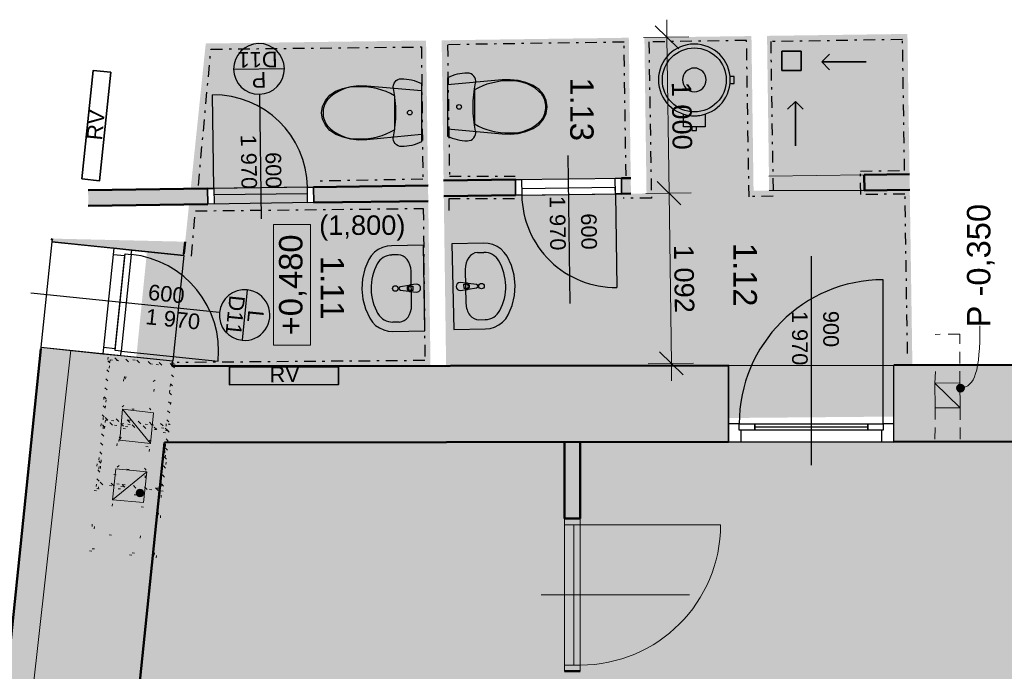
# Model space of a CAD drawing. Header units: millimetres. Extents: x 126830 to 197420, y -10585 to 21156.
# Tile 40 of 100: x 139184 to 145496, y 16977 to 21156. Entities that reach past the tile are written whole.
import ezdxf

# ---------------------------------------------------------------- set-up
doc = ezdxf.new("R2010")
doc.units = ezdxf.units.MM
doc.header["$MEASUREMENT"] = 0
for name, pattern in [('Tečkovaná L', [257.5, 15, -242.5]), ('Čerchovaná S', [175, 75, -42.5, 15, -42.5]), ('Čárkovaná S', [125, 75, -50])]:
    doc.linetypes.add(name, pattern=pattern)
for name, color, linetype in [('2D prvky - obecné', 7, 'Continuous'), ('Anotace - SP', 7, 'Continuous'), ('Konstrukce - nosné', 7, 'Continuous'), ('Kresby a obrázky', 7, 'Continuous'), ('Kóty - SP', 7, 'Continuous'), ('Nové_Anotace - SP', 7, 'Continuous'), ('Nové_Interiér - nábytek', 7, 'Continuous'), ('Nové_Konstrukce - nosné', 7, 'Continuous'), ('Nové_Kresby a obrázky', 7, 'Continuous'), ('Nové_Výplně – Řezové', 7, 'Continuous'), ('Situace - terén', 7, 'Continuous'), ('Výplně - Povrchové', 7, 'Continuous'), ('Výplně – Řezové', 7, 'Continuous'), ('Zóny', 7, 'Continuous')]:
    doc.layers.add(name, color=color, linetype=linetype)
doc.styles.add('GENEROVANÝ_STYL_1', font='txt')
doc.styles.add('GENEROVANÝ_STYL_2', font='txt')
doc.dimstyles.new('GENEROVANÝ_STYL__2', dxfattribs={"dimtxt": 125, "dimasz": 142.5, "dimexe": 0.18, "dimexo": 150, "dimgap": 0, "dimtad": 1, "dimdec": 0, "dimzin": 0, "dimdsep": 46, "dimtxsty": 'GENEROVANÝ_STYL_2', "dimblk": 'ARROWHEAD_6', "dimblk1": 'ARROWHEAD_6', "dimblk2": 'ARROWHEAD_6', "dimcen": 0.09, "dimclrd": 154, "dimclre": 154, "dimclrt": 154, "dimazin": 0, "dimtfac": 1, "dimtdec": 4, "dimtmove": 0, "dimatfit": 3, "dimfxl": 1, "dimtolj": 1, "dimtzin": 0, "dimarcsym": 0})
pattern_1 = [(315, (0, 0), (31.819804, 31.819804), [])]

# ---------------------------------------------------------------- blocks, each defined once
blk = doc.blocks.new('Systémový komín s jedním průduchem 25[2]_1', base_point=(139867.7, 17941.3))
at = {"layer": 'Konstrukce - nosné', "color": 254, "linetype": 'Tečkovaná L', "lineweight": 13}
for p, q in [((139675.9, 18177.2), (139631.8, 17749.5)), ((139689.3, 18160.7), (139648.2, 17762.9)), ((140103.7, 18133.1), (139675.9, 18177.2)), ((140087.2, 18119.7), (139689.3, 18160.7)), ((140046.1, 17721.8), (140087.2, 18119.7)), ((140059.5, 17705.3), (140103.7, 18133.1)), ((139778.5, 18051), (139758, 17852.1)), ((139977.5, 18030.5), (139778.5, 18051)), ((139956.9, 17831.5), (139977.5, 18030.5)), ((139758, 17852.1), (139956.9, 17831.5)), ((139631.8, 17749.5), (140059.5, 17705.3)), ((139648.2, 17762.9), (140046.1, 17721.8))]:
    blk.add_line(p, q, dxfattribs=at)
blk = doc.blocks.new('Systémový komín s jedním průduchem 25[3]_1', base_point=(139898.5, 18327.5))
at = {"layer": 'Konstrukce - nosné', "color": 254, "linetype": 'Tečkovaná L', "lineweight": 13}
for p, q in [((139706.7, 18563.5), (139662.6, 18135.7)), ((140134.5, 18519.3), (139706.7, 18563.5)), ((139720.1, 18547), (139679, 18149.1)), ((140118, 18506), (139720.1, 18547)), ((140076.9, 18108.1), (140118, 18506)), ((140090.3, 18091.6), (140134.5, 18519.3)), ((139809.3, 18437.3), (139788.8, 18238.3)), ((140008.3, 18416.7), (139809.3, 18437.3)), ((139987.7, 18217.8), (140008.3, 18416.7)), ((139788.8, 18238.3), (139987.7, 18217.8)), ((139662.6, 18135.7), (140090.3, 18091.6)), ((139679, 18149.1), (140076.9, 18108.1))]:
    blk.add_line(p, q, dxfattribs=at)
blk = doc.blocks.new('Systémový komín s jedním průduchem 25[4]_1', base_point=(139911.9, 18369))
at = {"layer": 'Výplně - Povrchové', "linetype": 'Continuous', "lineweight": 13}
h = blk.add_hatch(dxfattribs=at)
h.set_pattern_fill('Zdivo___keramické_0001', color=253, style=0, pattern_type=2)
h.set_pattern_definition(pattern_1)
h.paths.add_polyline_path([(139720.1, 18604.9), (139675.9, 18177.2), (140103.7, 18133.1), (140147.8, 18560.8)])
h.paths.add_polyline_path([(139733.5, 18588.5), (140131.3, 18547.4), (140090.3, 18149.5), (139692.4, 18190.6)], flags=0)
at = {"layer": 'Výplně - Povrchové', "linetype": 'Continuous', "lineweight": 0, "true_color": 0xcbcbcb}
h = blk.add_hatch(color=9, dxfattribs=at)
h.paths.add_polyline_path([(139733.5, 18588.5), (139692.4, 18190.6), (140090.3, 18149.5), (140131.3, 18547.4)])
h.paths.add_polyline_path([(139822.7, 18478.7), (140021.6, 18458.2), (140001.1, 18259.3), (139802.1, 18279.8)], flags=0)
at = {"layer": 'Konstrukce - nosné', "color": 254, "linetype": 'Tečkovaná L', "lineweight": 13}
for p, q in [((140021.6, 18458.2), (139802.1, 18279.8)), ((139822.7, 18478.7), (140001.1, 18259.3))]:
    blk.add_line(p, q, dxfattribs=at)
at = {"layer": 'Konstrukce - nosné', "color": 254, "linetype": 'Tečkovaná L', "lineweight": 13, "flags": 128}
for points in [[(139720.1, 18604.9), (139675.9, 18177.2), (140103.7, 18133.1), (140147.8, 18560.8)], [(139733.5, 18588.5), (139692.4, 18190.6), (140090.3, 18149.5), (140131.3, 18547.4)], [(139733.5, 18588.5), (140131.3, 18547.4), (140090.3, 18149.5), (139692.4, 18190.6)], [(139822.7, 18478.7), (140021.6, 18458.2), (140001.1, 18259.3), (139802.1, 18279.8)]]:
    blk.add_lwpolyline(points, close=True, dxfattribs=at)
blk = doc.blocks.new('Systémový komín s jedním průduchem 25[5]_1', base_point=(139942.7, 18755.3))
at = {"layer": 'Výplně - Povrchové', "linetype": 'Continuous', "lineweight": 13}
h = blk.add_hatch(dxfattribs=at)
h.set_pattern_fill('Zdivo___keramické_0001', color=253, style=0, pattern_type=2)
h.set_pattern_definition(pattern_1)
h.paths.add_polyline_path([(139750.9, 18991.2), (139706.7, 18563.5), (140134.5, 18519.3), (140178.6, 18947.1)])
h.paths.add_polyline_path([(139764.2, 18974.7), (140162.1, 18933.7), (140121.1, 18535.8), (139723.2, 18576.9)], flags=0)
at = {"layer": 'Výplně - Povrchové', "linetype": 'Continuous', "lineweight": 0, "true_color": 0xcbcbcb}
h = blk.add_hatch(color=9, dxfattribs=at)
h.paths.add_polyline_path([(139764.2, 18974.7), (139723.2, 18576.9), (140121.1, 18535.8), (140162.1, 18933.7)])
h.paths.add_polyline_path([(139853.5, 18865), (140052.4, 18844.5), (140031.9, 18645.5), (139832.9, 18666.1)], flags=0)
at = {"layer": 'Konstrukce - nosné', "color": 254, "linetype": 'Tečkovaná L', "lineweight": 13}
for p, q in [((140052.4, 18844.5), (139832.9, 18666.1)), ((139853.5, 18865), (140031.9, 18645.5))]:
    blk.add_line(p, q, dxfattribs=at)
at = {"layer": 'Konstrukce - nosné', "color": 254, "linetype": 'Tečkovaná L', "lineweight": 13, "flags": 128}
for points in [[(139750.9, 18991.2), (139706.7, 18563.5), (140134.5, 18519.3), (140178.6, 18947.1)], [(139764.2, 18974.7), (139723.2, 18576.9), (140121.1, 18535.8), (140162.1, 18933.7)], [(139764.2, 18974.7), (140162.1, 18933.7), (140121.1, 18535.8), (139723.2, 18576.9)], [(139853.5, 18865), (140052.4, 18844.5), (140031.9, 18645.5), (139832.9, 18666.1)]]:
    blk.add_lwpolyline(points, close=True, dxfattribs=at)
blk = doc.blocks.new('Boiler na teplou vodu 25[6]_1', base_point=(143509.2, 20769.6))
at = {"layer": 'Nové_Konstrukce - nosné', "color": 1, "linetype": 'Continuous', "lineweight": 25}
for p, q in [((143738.1, 20791.6), (143739.2, 20791.6)), ((143738.1, 20791.6), (143739.2, 20791.6)), ((143764.2, 20791.6), (143739.2, 20791.6)), ((143764.2, 20791.6), (143739.2, 20791.6)), ((143764.2, 20747.6), (143764.2, 20791.6)), ((143764.2, 20747.6), (143764.2, 20791.6)), ((143738.1, 20747.6), (143739.2, 20747.6)), ((143738.1, 20747.6), (143739.2, 20747.6)), ((143739.2, 20747.6), (143764.2, 20747.6)), ((143739.2, 20747.6), (143764.2, 20747.6))]:
    blk.add_line(p, q, dxfattribs=at)
at = {"layer": 'Nové_Konstrukce - nosné', "color": 1, "linetype": 'Continuous', "lineweight": 25, "flags": 128}
for points in [[(143509.2, 20999.6, 1), (143509.2, 20539.6, 1)], [(143585.2, 20769.6, 1), (143433.2, 20769.6, 1)], [(143439.2, 20550.5, 0.155871), (143579.2, 20550.5), (143579.2, 20469.6), (143439.2, 20469.6)]]:
    blk.add_lwpolyline(points, format="xyb", close=True, dxfattribs=at)
blk.add_lwpolyline([(143524.2, 20469.6), (143494.2, 20469.6), (143494.2, 20444.6), (143524.2, 20444.6)], close=True, dxfattribs=at)
at = {"layer": 'Nové_Konstrukce - nosné', "color": 1, "linetype": 'Continuous', "lineweight": 25}
blk.add_circle((143509.2, 20769.6), 205, dxfattribs=at)
for start, end in [(0, 5.48886), (0, 5.48886), (354.51114, 0), (354.51114, 0)]:
    blk.add_arc((143509.2, 20769.6), 230, start, end, dxfattribs=at)
blk = doc.blocks.new('Umyvadlo 25[7]_1', base_point=(141960.7, 19443.6))
at = {"layer": 'Nové_Interiér - nábytek', "color": 1, "linetype": 'Continuous', "lineweight": 25}
for p, q in [((142119.1, 19662.2), (142159.8, 19663)), ((142040.5, 19554.2), (142045, 19336.4)), ((142032.4, 19458.7), (142047.2, 19459)), ((142032.9, 19431.5), (142032.4, 19458.7)), ((142047.8, 19431.8), (142032.9, 19431.5)), ((142128.1, 19231.8), (142168.8, 19232.7))]:
    blk.add_line(p, q, dxfattribs=at)
at = {"layer": 'Nové_Interiér - nábytek', "color": 1, "linetype": 'Continuous', "lineweight": 25, "flags": 128}
blk.add_lwpolyline([(141966.5, 19168.7), (142170.1, 19172.9), (142200, 19176.2), (142228.8, 19184.7), (142255.7, 19198.1), (142279.7, 19216), (142300.1, 19237.9), (142316.2, 19262.9), (142341.6, 19323.2), (142356.5, 19386.8), (142360.6, 19452), (142353.8, 19516.9), (142336.2, 19579.8), (142308.3, 19639), (142291.1, 19663.4), (142269.9, 19684.3), (142245.1, 19701.2), (142217.7, 19713.5), (142188.5, 19720.8), (142158.5, 19722.8), (141954.9, 19718.5)], close=True, dxfattribs=at)
blk.add_lwpolyline([(142008.3, 19419.6), (142050.1, 19424.5, 0.12102), (142059.6, 19427.9), (142112.4, 19435.7, 0.882566), (142111.9, 19457.9), (142058.8, 19463.4, 0.12102), (142049.2, 19466.5), (142007.2, 19469.6, 1)], format="xyb", close=True, dxfattribs=at)
at = {"layer": 'Nové_Interiér - nábytek', "color": 1, "linetype": 'Continuous', "lineweight": 25}
blk.add_circle((142144.8, 19447.5), 17.5, dxfattribs=at)
for centre, radius, start, end in [((142047.5, 19445.4), 13.6, 271.20092, 91.20092), ((142047.8, 19445.4), 21.1, 303.97194, 58.42989)]:
    blk.add_arc(centre, radius, start, end, dxfattribs=at)
for centre, major_axis, ratio, start_param, end_param in [((142121.3, 19555.8), (-2.2, 106.4), 0.759899, 0, 1.570796), ((142162, 19556.8), (107.7, 2.3), 0.986413, 0.496975, 1.570796), ((141960.7, 19443.6), (339.3, 7.1), 0.986413, 5.78621, 6.78016), ((142125.8, 19338.2), (-2.2, 106.4), 0.759899, 1.570796, 3.141593), ((142166.6, 19338.9), (107.7, 2.3), 0.986413, 4.712389, 5.78621)]:
    blk.add_ellipse(centre, major_axis=major_axis, ratio=ratio, start_param=start_param, end_param=end_param, dxfattribs=at)
blk = doc.blocks.new('Umyvadlo 25[8]_1', base_point=(141776.7, 19434.7))
at = {"layer": 'Nové_Interiér - nábytek', "color": 1, "linetype": 'Continuous', "lineweight": 25}
for p, q in [((141610.5, 19647.4), (141569.8, 19646.8)), ((141696.4, 19324.6), (141693, 19542.4)), ((141689.7, 19447), (141704.6, 19447.2)), ((141704.6, 19447.2), (141705, 19420)), ((141705, 19420), (141690.1, 19419.8)), ((141617.2, 19217), (141576.4, 19216.4))]:
    blk.add_line(p, q, dxfattribs=at)
at = {"layer": 'Nové_Interiér - nábytek', "color": 1, "linetype": 'Continuous', "lineweight": 25, "flags": 128}
blk.add_lwpolyline([(141772.5, 19709.7), (141568.9, 19706.6), (141539, 19703.5), (141510.1, 19695.1), (141483.1, 19681.9), (141459, 19664.1), (141438.5, 19642.4), (141422.2, 19617.4), (141396.6, 19557.2), (141381.3, 19493.7), (141376.8, 19428.6), (141383.3, 19363.6), (141400.5, 19300.6), (141428, 19241.3), (141445.1, 19216.8), (141466.2, 19195.7), (141490.9, 19178.7), (141518.2, 19166.3), (141547.4, 19158.8), (141577.4, 19156.6), (141781, 19159.8)], close=True, dxfattribs=at)
blk.add_lwpolyline([(141729.3, 19459), (141687.4, 19454.4, 0.12102), (141678, 19451), (141625.1, 19443.5, 0.882566), (141625.5, 19421.3), (141678.5, 19415.5, 0.12102), (141688.1, 19412.4), (141730.1, 19409, 1)], format="xyb", close=True, dxfattribs=at)
at = {"layer": 'Nové_Interiér - nábytek', "color": 1, "linetype": 'Continuous', "lineweight": 25}
blk.add_circle((141592.6, 19431.9), 17.5, dxfattribs=at)
for centre, radius, start, end in [((141689.6, 19433.4), 21.1, 123.65405, 238.112), ((141689.9, 19433.4), 13.6, 90.88302, 270.88302)]:
    blk.add_arc(centre, radius, start, end, dxfattribs=at)
for centre, major_axis, ratio, start_param, end_param in [((141571.4, 19540.5), (107.7, 1.7), 0.986413, 1.570796, 2.644618), ((141612.2, 19541), (-1.6, 106.4), 0.759899, 4.712389, 6.283185), ((141776.7, 19434.7), (339.4, 5.2), 0.986413, 2.644618, 3.638567), ((141615.5, 19323.4), (-1.6, 106.4), 0.759899, 3.141593, 4.712389), ((141574.8, 19322.7), (107.7, 1.7), 0.986413, 3.638567, 4.712389)]:
    blk.add_ellipse(centre, major_axis=major_axis, ratio=ratio, start_param=start_param, end_param=end_param, dxfattribs=at)
blk = doc.blocks.new('WC 25[9]_1', base_point=(141926.6, 20596.3))
at = {"layer": 'Nové_Interiér - nábytek', "color": 1, "linetype": 'Continuous', "lineweight": 25}
for p, q in [((142099.6, 20705.3), (142099.6, 20596.3)), ((142099.6, 20596.3), (142099.6, 20487.4))]:
    blk.add_line(p, q, dxfattribs=at)
at = {"layer": 'Nové_Interiér - nábytek', "color": 1, "linetype": 'Continuous', "lineweight": 25, "flags": 128}
for points in [[(141926.6, 20409.6), (141941.6, 20402.5), (141957.1, 20396.2), (141972.9, 20391), (141989, 20386.6), (142005.3, 20383.2), (142021.8, 20380.8), (142038.4, 20379.3), (142055, 20378.8), (142066.6, 20380.1), (142077.5, 20383.9), (142087.4, 20390), (142095.7, 20398.1), (142102, 20407.9), (142106, 20418.8), (142107.6, 20430.3), (142106.5, 20441.8), (142099.7, 20480.1), (142094.9, 20518.7), (142092, 20557.5), (142091, 20596.3), (142092, 20635.2), (142094.9, 20674), (142099.7, 20712.5), (142106.5, 20750.8), (142107.6, 20762.4), (142106, 20773.9), (142102, 20784.8), (142095.7, 20794.5), (142087.4, 20802.7), (142077.5, 20808.8), (142066.6, 20812.5), (142055, 20813.8), (142038.4, 20813.3), (142021.8, 20811.9), (142005.3, 20809.4), (141989, 20806), (141972.9, 20801.7), (141957.1, 20796.4), (141941.6, 20790.2), (141926.6, 20783.1)], [(142380, 20426.9), (142429.7, 20439.3), (142476.7, 20458.3), (142513.9, 20483.9), (142542.4, 20517), (142560.3, 20555.3), (142566.6, 20596.3), (142560.3, 20637.4), (142542.4, 20675.7), (142513.9, 20708.7), (142476.7, 20734.3), (142429.7, 20753.3), (142380, 20765.7), (142328.6, 20771.2), (142276.9, 20769.7), (141926.6, 20737.3), (141926.6, 20455.3), (142276.9, 20423), (142328.6, 20421.4)]]:
    blk.add_lwpolyline(points, close=True, dxfattribs=at)
at = {"layer": 'Nové_Interiér - nábytek', "color": 1, "linetype": 'Continuous', "lineweight": 25}
for centre, major_axis, start_param, end_param in [((142338.9, 20506.9), (257.1, 0), 0.725935, 1.626524), ((142314.5, 20338.2), (425.5, 0), 1.547178, 2.100199), ((142419.3, 20595.5), (138.6, 0), 0.005861, 0.632505), ((142419.3, 20597.1), (138.6, 0), 5.650681, 6.277325), ((142338.9, 20685.8), (257.1, 0), 4.656658, 5.557246), ((142314.5, 20854.4), (425.5, 0), 4.182984, 4.736005)]:
    blk.add_ellipse(centre, major_axis=major_axis, ratio=0.999377, start_param=start_param, end_param=end_param, dxfattribs=at)
blk.add_ellipse((142001.5, 20596.3), major_axis=(0, 15), ratio=0.999724, dxfattribs=at)
blk = doc.blocks.new('WC 25[10]_1', base_point=(141760.1, 20559.9))
at = {"layer": 'Nové_Interiér - nábytek', "color": 1, "linetype": 'Continuous', "lineweight": 25}
for p, q in [((141586.8, 20668.4), (141587, 20559.4)), ((141587, 20559.4), (141587.3, 20450.5))]:
    blk.add_line(p, q, dxfattribs=at)
at = {"layer": 'Nové_Interiér - nábytek', "color": 1, "linetype": 'Continuous', "lineweight": 25, "flags": 128}
for points in [[(141760.5, 20373.1), (141745.4, 20366), (141730, 20359.7), (141714.2, 20354.4), (141698.1, 20350), (141681.8, 20346.6), (141665.4, 20344.1), (141648.8, 20342.6), (141632.1, 20342.1), (141620.6, 20343.3), (141609.6, 20347.1), (141599.7, 20353.1), (141591.4, 20361.3), (141585.1, 20371), (141581, 20381.9), (141579.5, 20393.4), (141580.5, 20404.9), (141587.2, 20443.2), (141591.9, 20481.8), (141594.8, 20520.6), (141595.6, 20559.5), (141594.6, 20598.3), (141591.6, 20637.1), (141586.6, 20675.7), (141579.7, 20713.9), (141578.7, 20725.5), (141580.2, 20737), (141584.2, 20747.9), (141590.4, 20757.7), (141598.7, 20765.8), (141608.6, 20771.9), (141619.5, 20775.7), (141631.1, 20777.1), (141647.7, 20776.6), (141664.3, 20775.2), (141680.8, 20772.8), (141697.1, 20769.4), (141713.2, 20765.1), (141729, 20759.9), (141744.5, 20753.7), (141759.6, 20746.6)], [(141307, 20389.4), (141257.3, 20401.6), (141210.3, 20420.6), (141173, 20446.1), (141144.4, 20479), (141126.4, 20517.3), (141120.1, 20558.3), (141126.2, 20599.4), (141144.1, 20637.8), (141172.5, 20670.9), (141209.6, 20696.6), (141256.5, 20715.7), (141306.2, 20728.2), (141357.6, 20733.8), (141409.3, 20732.4), (141759.7, 20700.8), (141760.4, 20418.9), (141410.1, 20385.7), (141358.4, 20384)]]:
    blk.add_lwpolyline(points, close=True, dxfattribs=at)
at = {"layer": 'Nové_Interiér - nábytek', "color": 1, "linetype": 'Continuous', "lineweight": 25}
for centre, major_axis, start_param, end_param in [((141348, 20469.4), (257.1, 0.6), 1.515069, 2.415657), ((141372.7, 20300.8), (425.5, 1), 1.041394, 1.594414), ((141267.3, 20557.9), (138.6, 0.3), 2.509088, 3.135732), ((141267.3, 20559.5), (138.6, 0.3), 3.147453, 3.774097), ((141347.5, 20648.3), (257.1, 0.6), 3.867532, 4.76812), ((141371.5, 20817), (425.5, 1), 4.688773, 5.241794)]:
    blk.add_ellipse(centre, major_axis=major_axis, ratio=0.999377, start_param=start_param, end_param=end_param, dxfattribs=at)
blk.add_ellipse((141685.1, 20559.7), major_axis=(0, 15), ratio=0.999724, dxfattribs=at)
blk = doc.blocks.new('Čára_2_1', base_point=(144157.1, 20346))
at = {"color": 7, "linetype": 'Continuous', "lineweight": 13}
for q in [(144107.1, 20581.1), (144207.1, 20581.1)]:
    blk.add_line((144157.1, 20631.1), q, dxfattribs=at)
at = {"color": 8, "linetype": 'Continuous', "lineweight": 35}
blk.add_line((144157.1, 20346), (144157.1, 20631.1), dxfattribs=at)
blk = doc.blocks.new('Čára_3_1', base_point=(144611.6, 20885.3))
at = {"color": 7, "linetype": 'Continuous', "lineweight": 13}
for q in [(144376.6, 20935.3), (144376.6, 20835.3)]:
    blk.add_line((144326.6, 20885.3), q, dxfattribs=at)
at = {"color": 8, "linetype": 'Continuous', "lineweight": 35}
blk.add_line((144611.6, 20885.3), (144326.6, 20885.3), dxfattribs=at)
blk = doc.blocks.new('*D63')
at = {"layer": 'Kóty - SP', "color": 154, "linetype": 'Continuous', "lineweight": 13}
for p, q in [((143332.4, 21156), (143333.9, 21043.5)), ((143409.9, 20969.5), (143257.9, 21117.5)), ((143183.9, 21041.5), (143474.5, 21045.4)), ((143333.9, 21043.5), (143347.5, 20043.6)), ((143423.5, 19969.6), (143271.5, 20117.6)), ((143197.5, 20041.5), (143488.1, 20045.5)), ((143347.5, 20043.6), (143362.4, 18951.6))]:
    blk.add_line(p, q, dxfattribs=at)
at = {"layer": 'Kóty - SP', "color": 154, "lineweight": 13, "insert": (143362.8, 20757.6), "char_height": 125, "attachment_point": 7, "rotation": 270.77998, "style": 'GENEROVANÝ_STYL_2'}
blk.add_mtext('\\A1;{\\pql;\\fArial|b0|i0|c0|p38;1\xa0000}', dxfattribs=at)
blk = doc.blocks.new('ARROWHEAD_6')
at = {"color": 0, "linetype": 'Continuous', "lineweight": 0}
for p, q in [((-0.5, -0.5), (0.5, 0.5)), ((0, 0), (-1, 0))]:
    blk.add_line(p, q, dxfattribs=at)
blk = doc.blocks.new('*D64')
at = {"layer": 'Kóty - SP', "color": 154, "linetype": 'Continuous', "lineweight": 13}
for p, q in [((143423.5, 19969.6), (143271.5, 20117.6)), ((143347.5, 20043.6), (143362.4, 18951.6)), ((143286.4, 19025.6), (143438.4, 18877.6)), ((143212.4, 18949.6), (143503, 18953.5)), ((143362.4, 18951.6), (143363.9, 18839.1))]:
    blk.add_line(p, q, dxfattribs=at)
at = {"layer": 'Kóty - SP', "color": 154, "lineweight": 13, "insert": (143377, 19711.6), "char_height": 125, "attachment_point": 7, "rotation": 270.77998, "style": 'GENEROVANÝ_STYL_2'}
blk.add_mtext('\\A1;{\\pql;\\fArial|b0|i0|c0|p38;1\xa0092}', dxfattribs=at)

msp = doc.modelspace()

# ---------------------------------------------------------------- hatches: boundary and pattern name
at = {"layer": 'Anotace - SP', "linetype": 'Continuous', "lineweight": 13}
for points in [[(145215.3, 18817.9), (145205.7, 18816), (145197.6, 18810.5), (145192.2, 18802.4), (145190.3, 18792.9), (145192.2, 18783.3), (145197.6, 18775.2), (145205.7, 18769.8), (145215.3, 18767.9), (145224.8, 18769.8), (145233, 18775.2), (145238.4, 18783.3), (145240.3, 18792.9), (145238.4, 18802.4), (145233, 18810.5), (145224.8, 18816)], [(139955.2, 18145.6), (139945.6, 18143.7), (139937.5, 18138.3), (139932.1, 18130.2), (139930.2, 18120.6), (139932.1, 18111.1), (139937.5, 18103), (139945.6, 18097.5), (139955.2, 18095.6), (139964.7, 18097.5), (139972.8, 18103), (139978.3, 18111.1), (139980.2, 18120.6), (139978.3, 18130.2), (139972.8, 18138.3), (139964.7, 18143.7)]]:
    msp.add_hatch(color=154, dxfattribs=at).paths.add_polyline_path(points)
at = {"layer": 'Nové_Výplně – Řezové', "linetype": 'Continuous', "lineweight": 0, "true_color": 0xf2b2b2}
for points in [[(139391, 19741.3), (139390, 19731.4), (140235.5, 19644.1), (140236.5, 19654.1)], [(139391, 19741.3), (139390, 19731.4), (140235.5, 19644.1), (140236.5, 19654.1)], [(139320.1, 19055), (139319.1, 19045), (140164.6, 18957.8), (140165.6, 18967.7)], [(139320.1, 19055), (139319.1, 19045), (140164.6, 18957.8), (140165.6, 18967.7)]]:
    msp.add_hatch(color=9, dxfattribs=at).paths.add_polyline_path(points)
at = {"layer": 'Výplně - Povrchové', "linetype": 'Continuous', "lineweight": 0, "true_color": 0xffffff}
for points in [[(141789.5, 21022.5), (140377, 21003.2), (140280.6, 20071.8), (140327.4, 20072.4), (140428.8, 20073.8), (140430.2, 19973.9), (140270.2, 19971.7), (140161.5, 18927.4), (141818, 18930.6), (141803.5, 19992.6), (141030.1, 19982), (141028.8, 20082), (141802.1, 20092.6)], [(141901.7, 20123.9), (143101.5, 20140.2), (143089.2, 21040.2), (141889.5, 21023.8)], [(141918, 18930.8), (144907.2, 18936.5), (144890.3, 20064.6), (144599.6, 20060.6), (144598.2, 20160.6), (144888.9, 20164.6), (144875.4, 21064.5), (143975.4, 21052.2), (143988.9, 20060.6), (143888.9, 20059.3), (143875.4, 21050.9), (143189.2, 21041.5), (143202.8, 20041.6), (143102.9, 20040.3), (141903.1, 20023.9)], [(140000.4, 19670.3), (139930.2, 18973.8), (140213.8, 18945.3), (140283.9, 19641.7)], [(143731.4, 18601.3), (144791.3, 18610.6), (144788, 18985.6), (143728.1, 18976.2)], [(149178.5, 18454.6), (140110.9, 18437.3), (139594.6, 13415), (148987.3, 13415)]]:
    msp.add_hatch(color=7, dxfattribs=at).paths.add_polyline_path(points)
at = {"layer": 'Výplně – Řezové', "linetype": 'Continuous', "lineweight": 13}
for points in [[(143102.9, 20040.3), (143101.5, 20140.2), (143041.8, 20139.4), (143043.2, 20039.4)], [(144888.9, 20164.6), (144598.2, 20160.6), (144599.6, 20060.6), (144890.3, 20064.6)], [(140390.2, 19973.3), (140388.8, 20073.3), (139622.8, 20062.9), (139624.2, 19962.9)], [(141803.5, 19992.6), (141802.1, 20092.6), (141068.7, 20082.6), (141070.1, 19982.6)], [(142363.3, 20030.2), (142361.9, 20130.2), (141901.7, 20123.9), (141903.1, 20023.9)], [(140244.5, 19732.1), (139392.1, 19752), (139391, 19741.3), (140236.5, 19654.1)], [(140164.6, 18957.8), (139319.1, 19045), (138688.8, 12938.3), (139543.4, 12938.3)], [(143728.3, 18938.1), (140162.1, 18933.7), (140111.6, 18443.6), (143728.9, 18448.1)], [(148084.1, 18453.5), (148083.5, 18943.5), (144788.3, 18939.4), (144788.9, 18449.4)]]:
    msp.add_hatch(color=254, dxfattribs=at).paths.add_polyline_path(points)
at = {"layer": 'Výplně – Řezové', "linetype": 'Continuous', "lineweight": 0, "true_color": 0xd9ecd4}
for points in [[(145213.5, 18665.7), (145211.1, 18826.2), (145051.9, 18825.7)], [(145213.5, 18665.7), (145053, 18666.5), (145051.9, 18825.7)]]:
    msp.add_hatch(color=254, dxfattribs=at).paths.add_polyline_path(points)
at = {"layer": 'Výplně – Řezové', "linetype": 'Continuous', "lineweight": 0, "true_color": 0x4b657f}
msp.add_hatch(color=157, dxfattribs=at).paths.add_polyline_path([(142677.6, 18441.5), (142677.6, 17956.8), (142777.6, 17956.8), (142777.6, 18441.5)])

# ---------------------------------------------------------------- linework, layer by layer
at = {"color": 8, "linetype": 'Continuous', "lineweight": 35}
for p, q in [((144193.5, 20953.1), (144069.5, 20953.1)), ((144069.5, 20953.1), (144069.5, 20829.1)), ((144193.5, 20829.1), (144193.5, 20953.1)), ((144069.5, 20829.1), (144193.5, 20829.1))]:
    msp.add_line(p, q, dxfattribs=at)
at = {"layer": '2D prvky - obecné', "color": 8, "linetype": 'Continuous', "lineweight": 13}
msp.add_line((139511.5, 19036.7), (138909.5, 13635), dxfattribs=at)
at = {"layer": 'Anotace - SP', "color": 154, "linetype": 'Continuous', "lineweight": 13, "flags": 128}
msp.add_lwpolyline([(140812, 19067.9), (140812, 19842.3), (141047.7, 19842.3), (141047.7, 19067.9)], close=True, dxfattribs=at)
at = {"layer": 'Anotace - SP', "color": 154, "linetype": 'Continuous', "lineweight": 13}
for centre in [(145215.3, 18792.9), (139955.2, 18120.6)]:
    msp.add_circle(centre, 25, dxfattribs=at)
msp.add_open_spline([(145215.3, 18792.9), (145308.9, 18800.9), (145340.1, 18900.7), (145340.1, 19192.3)], degree=3, dxfattribs=at)
at = {"layer": 'Konstrukce - nosné', "color": 7, "linetype": 'Continuous', "lineweight": 50}
for p, q in [((142677.6, 17956.8), (142777.6, 17956.8)), ((142677.6, 16976.8), (142777.6, 16976.8))]:
    msp.add_line(p, q, dxfattribs=at)
at = {"layer": 'Konstrukce - nosné', "color": 8, "linetype": 'Continuous', "lineweight": 13}
for p, q in [((142677.6, 16976.8), (142677.6, 17956.8)), ((142677.6, 17956.8), (142777.6, 17956.8)), ((142677.6, 17916.8), (142677.6, 17956.8)), ((142677.6, 17956.8), (142777.6, 17956.8)), ((142677.6, 17956.8), (142777.6, 17956.8)), ((142777.6, 16976.8), (142777.6, 17956.8)), ((142777.6, 17956.8), (142777.6, 17916.8)), ((142777.6, 17916.8), (142677.6, 17916.8)), ((142777.6, 17916.8), (142737.6, 17916.8)), ((142737.6, 17916.8), (142737.6, 17016.8)), ((142777.6, 17916.8), (143677.6, 17916.8)), ((142777.6, 17016.8), (142777.6, 17916.8)), ((142677.6, 17016.8), (142777.6, 17016.8)), ((142677.6, 16976.8), (142677.6, 17016.8)), ((142737.6, 17016.8), (142777.6, 17016.8)), ((142777.6, 17016.8), (142777.6, 16976.8)), ((142777.6, 16976.8), (142677.6, 16976.8)), ((142677.6, 16976.8), (142777.6, 16976.8)), ((142677.6, 16976.8), (142777.6, 16976.8))]:
    msp.add_line(p, q, dxfattribs=at)
at = {"layer": 'Konstrukce - nosné', "color": 7, "linetype": 'Continuous', "lineweight": 13}
msp.add_line((143477.6, 17466.8), (142527.6, 17466.8), dxfattribs=at)
at = {"layer": 'Konstrukce - nosné', "color": 7, "linetype": 'Continuous', "lineweight": 50}
for points in [[(143101.5, 20140.2), (143041.8, 20139.4)], [(144888.9, 20164.6), (144598.2, 20160.6)], [(144598.2, 20160.6), (144599.6, 20060.6)], [(140388.8, 20073.3), (139622.8, 20062.9)], [(141802.1, 20092.6), (141068.7, 20082.6)], [(142361.9, 20130.2), (141901.7, 20123.9)], [(141903.1, 20023.9), (142363.3, 20030.2)], [(143043.2, 20039.4), (143102.9, 20040.3)], [(144599.6, 20060.6), (144890.3, 20064.6)], [(139624.2, 19962.9), (140390.2, 19973.3)], [(141070.1, 19982.6), (141803.5, 19992.6)], [(139392.1, 19752), (139391, 19741.3)], [(140236.5, 19654.1), (140244.5, 19732.1)], [(139319.1, 19045), (138738, 13415)], [(140162.1, 18933.7), (140164.6, 18957.8)], [(143728.3, 18938.1), (140162.1, 18933.7)], [(148083.5, 18943.5), (144788.3, 18939.4)], [(139746.3, 14905), (140111.6, 18443.6)], [(140111.6, 18443.6), (143728.9, 18448.1)], [(142677.6, 18441.5), (142677.6, 17956.8)], [(142777.6, 17956.8), (142777.6, 18441.5)], [(144788.9, 18449.4), (146587.4, 18451.7)]]:
    msp.add_lwpolyline(points, dxfattribs=at)
at = {"layer": 'Konstrukce - nosné', "color": 8, "linetype": 'Continuous', "lineweight": 13}
msp.add_arc((142777.6, 17916.8), 900, 270, 0, dxfattribs=at)
at = {"layer": 'Kresby a obrázky', "color": 8, "linetype": 'Continuous', "lineweight": 13}
for p, q in [((144598.2, 20160.6), (143987.6, 20152.3)), ((144599.6, 20060.6), (143988.9, 20060.6))]:
    msp.add_line(p, q, dxfattribs=at)
at = {"layer": 'Kresby a obrázky', "color": 7, "linetype": 'Čárkovaná S', "lineweight": 13}
for p, q in [((145211.1, 19140.1), (145054.2, 19137.8)), ((145211.1, 18826.2), (145211.1, 19140.1)), ((145051.9, 18825.7), (145057.2, 18936.8)), ((145053, 18666.5), (145051.9, 18446.7)), ((145213.5, 18665.7), (145212.4, 18446))]:
    msp.add_line(p, q, dxfattribs=at)
at = {"layer": 'Nové_Konstrukce - nosné', "color": 1, "linetype": 'Continuous', "lineweight": 25}
for p, q in [((140555.9, 20838.2), (140880.9, 20842.6)), ((140428.8, 20073.9), (140420.6, 20673.8)), ((140720.6, 20677.9), (140731.5, 19878)), ((142712.8, 19334.9), (142699.8, 20284.8)), ((142361.9, 20130.2), (143041.8, 20139.4)), ((143001.8, 20138.9), (143041.8, 20139.4)), ((143003.2, 20038.9), (143001.8, 20138.9)), ((143041.8, 20139.4), (143043.2, 20039.4)), ((143041.8, 20139.4), (143043.2, 20039.4)), ((143041.8, 20139.4), (143043.2, 20039.4)), ((141068.7, 20082.6), (140388.8, 20073.3)), ((140388.8, 20073.3), (140428.8, 20073.9)), ((140390.2, 19973.3), (140388.8, 20073.3)), ((140390.2, 19973.3), (140388.8, 20073.3)), ((140390.2, 19973.3), (140388.8, 20073.3)), ((141028.8, 20082), (140428.8, 20073.9)), ((140428.8, 20073.9), (140430.2, 19973.9)), ((140428.8, 20073.9), (140429.4, 20033.9)), ((141028.8, 20082), (141068.7, 20082.6)), ((141030.1, 19982), (141028.8, 20082)), ((141029.3, 20042), (141028.8, 20082)), ((141068.7, 20082.6), (141070.1, 19982.6)), ((141070.1, 19982.6), (141068.7, 20082.6)), ((141070.1, 19982.6), (141068.7, 20082.6)), ((142361.9, 20130.2), (142401.9, 20130.7)), ((142363.3, 20030.2), (142361.9, 20130.2)), ((142361.9, 20130.2), (142363.3, 20030.2)), ((142361.9, 20130.2), (142363.3, 20030.2)), ((142401.9, 20130.7), (142403.3, 20030.7)), ((143002.7, 20078.9), (142402.7, 20070.7)), ((143003.2, 20038.9), (143002.7, 20078.9)), ((140429.4, 20033.9), (141029.3, 20042)), ((142363.3, 20030.2), (143043.2, 20039.4)), ((142403.3, 20030.7), (142363.3, 20030.2)), ((142402.7, 20070.7), (142403.3, 20030.7)), ((142403.3, 20030.7), (143003.2, 20038.9)), ((143043.2, 20039.4), (143003.2, 20038.9)), ((143003.2, 20038.9), (143011.4, 19439)), ((141070.1, 19982.6), (140390.2, 19973.3)), ((140430.2, 19973.9), (140390.2, 19973.3)), ((141070.1, 19982.6), (141030.1, 19982)), ((139390, 19731.4), (139320.1, 19055)), ((139390, 19731.4), (139787.8, 19690.3)), ((139783.7, 19650.5), (139722.1, 19053.7)), ((139787.8, 19690.3), (139783.7, 19650.5)), ((139783.7, 19650.5), (139858.3, 19642.8)), ((139902.2, 19678.5), (139787.8, 19690.3)), ((139787.8, 19690.3), (139902.2, 19678.5)), ((139787.8, 19690.3), (139902.2, 19678.5)), ((139795.5, 19034.1), (139859.6, 19654.8)), ((139796.7, 19046), (139858.3, 19642.8)), ((139899.4, 19650.7), (139835.3, 19030)), ((139858.3, 19642.8), (139859.6, 19654.8)), ((139859.6, 19654.8), (139899.4, 19650.7)), ((139859.6, 19654.8), (139899.4, 19650.7)), ((139899.4, 19650.7), (139902.2, 19678.5)), ((139902.2, 19678.5), (140235.5, 19644.1)), ((140235.5, 19644.1), (140165.6, 18967.7)), ((144257.5, 19638.8), (144259.1, 18298.8)), ((144720.8, 18564.3), (144719.7, 19488.3)), ((140464.5, 19278), (139255.5, 19402.8)), ((140642.8, 19423), (140609.5, 19099.7)), ((139320.1, 19055), (139718, 19013.9)), ((139722.1, 19053.7), (139718, 19013.9)), ((139718, 19013.9), (139832.4, 19002.1)), ((139718, 19013.9), (139832.4, 19002.1)), ((139718, 19013.9), (139832.4, 19002.1)), ((139796.7, 19046), (139722.1, 19053.7)), ((139795.5, 19034.1), (139796.7, 19046)), ((139835.3, 19030), (139795.5, 19034.1)), ((139835.3, 19030), (139795.5, 19034.1)), ((139832.4, 19002.1), (139835.3, 19030)), ((139832.4, 19002.1), (140165.6, 18967.7)), ((139835.3, 19030), (140456, 18965.9)), ((143728.3, 18938.1), (144788.3, 18939.4)), ((143728.8, 18563.1), (143728.3, 18938.1)), ((144788.8, 18564.4), (144788.3, 18939.4)), ((143796.8, 18563.2), (143728.8, 18563.1)), ((143728.8, 18563.1), (143728.9, 18448.1)), ((143728.9, 18448.1), (143728.8, 18563.1)), ((143728.9, 18448.1), (143728.8, 18563.1)), ((143796.8, 18563.2), (143896.8, 18563.3)), ((143796.8, 18523.2), (143796.8, 18563.2)), ((143796.8, 18523.2), (143796.8, 18563.2)), ((143896.8, 18563.3), (143896.8, 18523.3)), ((144620.8, 18564.2), (144720.8, 18564.3)), ((144620.8, 18524.2), (144620.8, 18564.2)), ((144788.8, 18564.4), (144720.8, 18564.3)), ((144720.8, 18564.3), (144720.8, 18524.3)), ((144720.8, 18564.3), (144720.8, 18524.3)), ((144788.9, 18449.4), (144788.8, 18564.4)), ((144788.9, 18449.4), (144788.8, 18564.4)), ((144788.9, 18449.4), (144788.8, 18564.4)), ((143896.8, 18523.3), (143796.8, 18523.2)), ((143808.8, 18523.2), (143796.8, 18523.2)), ((144708.8, 18524.3), (143808.8, 18523.2)), ((143808.9, 18448.2), (143808.8, 18523.2)), ((143896.8, 18543.3), (144620.8, 18544.2)), ((144720.8, 18524.3), (144620.8, 18524.2)), ((144720.8, 18524.3), (144708.8, 18524.3)), ((144708.8, 18524.3), (144708.9, 18449.3)), ((143728.9, 18448.1), (144788.9, 18449.4)), ((143728.9, 18448.1), (143808.9, 18448.2)), ((143808.9, 18448.2), (144708.9, 18449.3)), ((144708.9, 18449.3), (144788.9, 18449.4))]:
    msp.add_line(p, q, dxfattribs=at)
for points in [[(140880.9, 20842.6, 1), (140555.9, 20838.2, 1)], [(140609.5, 19099.7, 1), (140642.8, 19423, 1)]]:
    msp.add_lwpolyline(points, format="xyb", close=True, dxfattribs=at)
for points in [[(143043.2, 20039.4), (143041.8, 20139.4)], [(140388.8, 20073.3), (140390.2, 19973.3)], [(141070.1, 19982.6), (141068.7, 20082.6)], [(142361.9, 20130.2), (142363.3, 20030.2)], [(139390, 19731.4), (139320.1, 19055)], [(139390, 19731.4), (139320.1, 19055)], [(139391, 19741.3), (139390, 19731.4)], [(139391, 19741.3), (139390, 19731.4)], [(140235.5, 19644.1), (139390, 19731.4)], [(140235.5, 19644.1), (139390, 19731.4)], [(140235.5, 19644.1), (140236.5, 19654.1)], [(140235.5, 19644.1), (140236.5, 19654.1)], [(139320.1, 19055), (139319.1, 19045)], [(139320.1, 19055), (139319.1, 19045)], [(139320.1, 19055), (140165.6, 18967.7)], [(139320.1, 19055), (140165.6, 18967.7)], [(140164.6, 18957.8), (140165.6, 18967.7)], [(140164.6, 18957.8), (140165.6, 18967.7)], [(143728.3, 18938.1), (143728.9, 18448.1)], [(144788.9, 18449.4), (144788.3, 18939.4)]]:
    msp.add_lwpolyline(points, dxfattribs=at)
for points in [[(143896.8, 18563.3), (144620.8, 18564.2), (144620.8, 18544.2), (143896.8, 18543.3)], [(143896.8, 18543.3), (144620.8, 18544.2), (144620.8, 18524.2), (143896.8, 18523.3)]]:
    msp.add_lwpolyline(points, close=True, dxfattribs=at)
for centre, radius, start, end in [((140428.8, 20073.9), 600, 0.77998, 90.77998), ((143003.2, 20038.9), 600, 180.77998, 270.77998), ((139835.3, 19030), 624, 354.10739, 84.10739), ((144720.8, 18564.3), 924, 90.07118, 180.07118)]:
    msp.add_arc(centre, radius, start, end, dxfattribs=at)
at = {"layer": 'Nové_Kresby a obrázky', "color": 1, "linetype": 'Čerchovaná S', "lineweight": 25}
for points in [[(144876.1, 19014.6), (144859.7, 20036.6), (144576.4, 20035.4), (144574, 20185.1), (144857.3, 20188.1), (144843.8, 21028.8), (143998.7, 21015.2), (144014.6, 20023.1), (143860.1, 20020.6), (143844, 21023.2), (143217.9, 21013.2), (143234, 20010.6), (143052.5, 20010.6)], [(140330.2, 20093.1), (140409.8, 20966.9), (141759.8, 20981.2), (141768.8, 20132.6), (141089.7, 20120)], [(143071.3, 20155.3), (143058.8, 21012), (141927.3, 20995.6), (141939.5, 20152.2), (142361.5, 20152.2)], [(142357.4, 20006.2), (141935.7, 20006.2), (141935.7, 19919.8)], [(140285, 19640.3), (140311.3, 19929.8), (141771.6, 19945.2), (141781.9, 18969.7), (140194.1, 18957.1)]]:
    msp.add_lwpolyline(points, dxfattribs=at)
at = {"layer": 'Situace - terén', "color": 7, "linetype": 'Continuous', "lineweight": 35, "flags": 128}
for points in [[(139583.4, 20134.9), (139696.1, 20123.3), (139768, 20818.5), (139655.3, 20830.1)], [(140528.9, 18928.1), (140529.2, 18814.8), (141228, 18816.1), (141227.8, 18929.5)]]:
    msp.add_lwpolyline(points, close=True, dxfattribs=at)
at = {"layer": 'Výplně – Řezové', "color": 8, "linetype": 'Continuous', "lineweight": 20, "flags": 128}
for points in [[(145213.5, 18665.7), (145211.1, 18826.2), (145051.9, 18825.7)], [(145213.5, 18665.7), (145053, 18666.5), (145051.9, 18825.7)]]:
    msp.add_lwpolyline(points, close=True, dxfattribs=at)
at = {"layer": 'Výplně – Řezové', "color": 8, "linetype": 'Continuous', "lineweight": 13, "flags": 128}
for points in [[(139844.1, 18657.4), (139825.4, 18458.3), (140022.7, 18437.3)], [(139844.1, 18657.4), (140042.8, 18634.7), (140022.7, 18437.3)], [(139778.9, 18076.9), (139801.2, 18275.7), (139998.6, 18255.9)], [(139778.9, 18076.9), (139978, 18058.5), (139998.6, 18255.9)]]:
    msp.add_lwpolyline(points, close=True, dxfattribs=at)

# ---------------------------------------------------------------- block references
at = {"color": 8, "linetype": 'Continuous', "lineweight": 35}
for name, p in [('Čára_3_1', (144611.6, 20885.3)), ('Čára_2_1', (144157.1, 20346))]:
    msp.add_blockref(name, p, dxfattribs=at)
at = {"layer": 'Konstrukce - nosné', "color": 254, "linetype": 'Tečkovaná L', "lineweight": 13}
for name, p in [('Systémový komín s jedním průduchem 25[5]_1', (139942.7, 18755.3)), ('Systémový komín s jedním průduchem 25[3]_1', (139898.5, 18327.5)), ('Systémový komín s jedním průduchem 25[4]_1', (139911.9, 18369)), ('Systémový komín s jedním průduchem 25[2]_1', (139867.7, 17941.3))]:
    msp.add_blockref(name, p, dxfattribs=at)
at = {"layer": 'Nové_Interiér - nábytek', "color": 1, "linetype": 'Continuous', "lineweight": 25}
for name, p in [('WC 25[10]_1', (141760.1, 20559.9)), ('WC 25[9]_1', (141926.6, 20596.3)), ('Umyvadlo 25[8]_1', (141776.7, 19434.7)), ('Umyvadlo 25[7]_1', (141960.7, 19443.6))]:
    msp.add_blockref(name, p, dxfattribs=at)
at = {"layer": 'Nové_Konstrukce - nosné', "color": 1, "linetype": 'Continuous', "lineweight": 25}
msp.add_blockref('Boiler na teplou vodu 25[6]_1', (143509.2, 20769.6), dxfattribs=at)

# ---------------------------------------------------------------- texts
at = {"layer": 'Anotace - SP', "color": 154, "linetype": 'Continuous', "lineweight": 13, "char_height": 150, "attachment_point": 5, "rotation": 90, "style": 'GENEROVANÝ_STYL_1'}
for s, insert in [('\\A1;{\\pqc;\\fArial|b0|i0|c238|p38;P \\fArial|b0|i0|c238|p38;-0,350}', (145346.1, 19578.4)), ('\\A1;{\\pqc;\\fArial|b0|i0|c238|p38;+0,\\fArial|b0|i0|c238|p38;48\\fArial|b0|i0|c238|p38;0}', (140935.8, 19455.1))]:
    msp.add_mtext(s, dxfattribs=dict(at, insert=insert))
at = {"layer": 'Konstrukce - nosné', "color": 7, "linetype": 'Continuous', "lineweight": 20, "char_height": 100, "attachment_point": 8, "style": 'GENEROVANÝ_STYL_1'}
for insert, rotation in [((139721.1, 20475.9), 84.40111), ((140883.9, 18831.7), 1.12767)]:
    msp.add_mtext('\\A1;{\\pqc;\\fArial|b0|i0|c238|p38;RV}', dxfattribs=dict(at, insert=insert, rotation=rotation))
at = {"layer": 'Nové_Anotace - SP', "color": 1, "linetype": 'Continuous', "lineweight": 25, "insert": (141380.7, 19819.4), "char_height": 125, "attachment_point": 5, "style": 'GENEROVANÝ_STYL_1'}
msp.add_mtext('\\A1;{\\pqc;\\fArial|b0|i0|c238|p38;(1,800)}', dxfattribs=at)
at = {"layer": 'Nové_Konstrukce - nosné', "color": 1, "linetype": 'Continuous', "lineweight": 25, "char_height": 100, "style": 'GENEROVANÝ_STYL_1'}
for s, insert, attachment_point, rotation in [('\\A1;{\\pql;\\pt0;\\fArial|b0|i0|c238|p38;D11}', (140837.8, 20901.3), 4, 180.77998), ('\\A1;{\\pql;\\pt0;\\fArial|b0|i0|c238|p38;P}', (140765.1, 20770.3), 4, 180.77998), ('\\A1;{\\pql;\\pt0;\\fArial|b0|i0|c238|p38;1\xa0970}', (140701.3, 20419.6), 1, 270.77998), ('\\A1;{\\pql;\\pt0;\\fArial|b0|i0|c238|p38;600}', (140758.3, 20306), 7, 270.77998), ('\\A1;{\\pql;\\pt0;\\fArial|b0|i0|c238|p38;1\xa0970\\fArial|b0|i0|c238|p38;\\A1{\\H.66x;\\S^  ;}\\fArial|b0|i0|c238|p38;\\fArial|b0|i0|c238|p38;}', (142551.7, 20024.7), 7, 270.77998), ('\\A1;{\\pql;\\pt0;\\fArial|b0|i0|c238|p38;600\\fArial|b0|i0|c238|p38;\\A1{\\H.66x;\\S^  ;}\\fArial|b0|i0|c238|p38;\\fArial|b0|i0|c238|p38;}', (142753.2, 19913.1), 7, 270.77998), ('\\A1;{\\pql;\\pt0;\\fArial|b0|i0|c238|p38;600}', (140003.6, 19358.4), 7, 354.10739), ('\\A1;{\\pql;\\pt0;\\fArial|b0|i0|c238|p38;D11}', (140579.5, 19387), 4, 264.10739), ('\\A1;{\\pql;\\pt0;\\fArial|b0|i0|c238|p38;1\xa0970}', (139997.9, 19303.2), 1, 354.10739), ('\\A1;{\\pql;\\pt0;\\fArial|b0|i0|c238|p38;L}', (140700.4, 19291.8), 4, 264.10739), ('\\A1;{\\pql;\\pt0;\\fArial|b0|i0|c238|p38;1\xa0970\\fArial|b0|i0|c238|p38;\\A1{\\H.66x;\\S^  ;}\\fArial|b0|i0|c238|p38;\\fArial|b0|i0|c238|p38;}', (144106.3, 19288.6), 7, 270.07118), ('\\A1;{\\pql;\\pt0;\\fArial|b0|i0|c238|p38;900\\fArial|b0|i0|c238|p38;\\A1{\\H.66x;\\S^  ;}\\fArial|b0|i0|c238|p38;\\fArial|b0|i0|c238|p38;}', (144306.3, 19288.8), 7, 270.07118)]:
    msp.add_mtext(s, dxfattribs=dict(at, insert=insert, attachment_point=attachment_point, rotation=rotation))
at = {"layer": 'Zóny', "color": 154, "linetype": 'Continuous', "lineweight": 13, "char_height": 150, "attachment_point": 2, "rotation": 270, "style": 'GENEROVANÝ_STYL_1'}
for s, insert in [('\\A1;{\\pqc;\\pt0;\\fArial|b0|i0|c238|p38;1.13}', (142863.3, 20581.9)), ('\\A1;{\\pqc;\\pt0;\\fArial|b0|i0|c238|p38;}', (142897.6, 20382.4)), ('\\A1;{\\pqc;\\pt0;\\fArial|b0|i0|c238|p38;1.12}', (143910.3, 19520.4)), ('\\A1;{\\pqc;\\pt0;\\fArial|b0|i0|c238|p38;1.11}', (141264, 19436.9)), ('\\A1;{\\pqc;\\pt0;\\fArial|b0|i0|c238|p38;}', (143944.6, 19320.9)), ('\\A1;{\\pqc;\\pt0;\\fArial|b0|i0|c238|p38;}', (141298.3, 19244.9))]:
    msp.add_mtext(s, dxfattribs=dict(at, insert=insert))

# ---------------------------------------------------------------- dimensions: what is measured, and where the dimension line sits
at = {"layer": 'Kóty - SP', "color": 154, "linetype": 'Continuous', "lineweight": 13}
for base, p1, p2, picture, middle in [((143347.5, 20043.6), (143089.2, 21040.2), (143202.8, 20041.6), '*D63', (143428.2, 20543.7)), ((143362.4, 18951.6), (143202.8, 20041.6), (141917.9, 18931.9), '*D64', (143442.4, 19497.8))]:
    dim = msp.add_linear_dim(base=base, p1=p1, p2=p2, angle=270.77998, dimstyle='GENEROVANÝ_STYL__2', dxfattribs=at)
    dim.commit()
    dim.dimension.update_dxf_attribs({"geometry": picture, "text_midpoint": middle, "dimtype": 160, "text_rotation": 270.77998})

doc.saveas('drawing.dxf')
